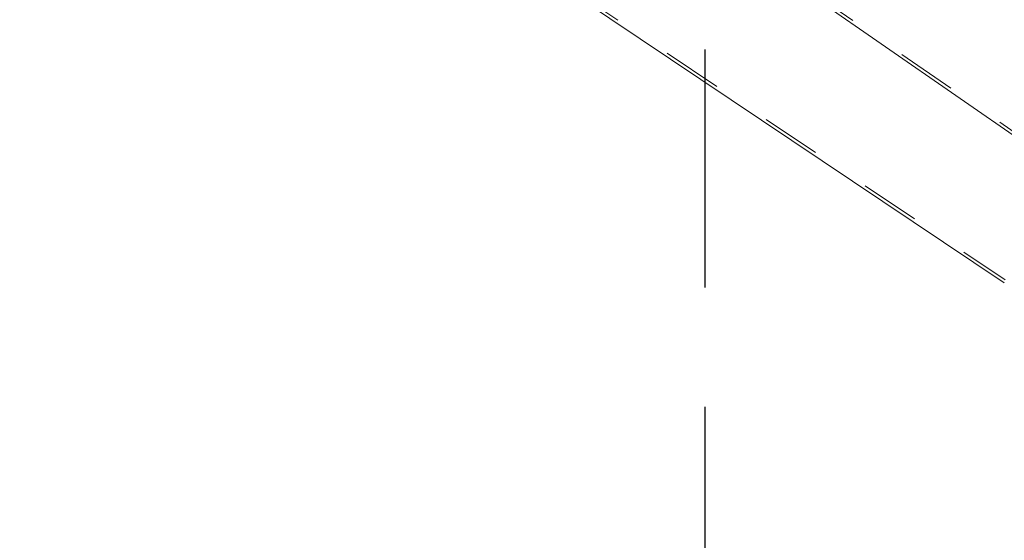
# Model space of a CAD drawing. Header units: metres. Extents: x -31 to 25.9, y -59.6 to 3.
# Tile 12 of 53: x -9.3 to -7.7, y -6 to -5.1. Entities that reach past the tile are written whole.
import ezdxf

# ---------------------------------------------------------------- set-up
doc = ezdxf.new("R2010")
doc.units = ezdxf.units.M
doc.linetypes.add('DASHED', pattern=[0.6, 0.4, -0.2])
doc.linetypes.add('Overhead', pattern=[0.003969, 0.002381, -0.001587])
doc.layers.add('A-ALCAT-LINIES-REFERIDA', color=9, linetype='Continuous', plot=False)
doc.layers.add('S-STRS', color=7, linetype='Continuous', lineweight=15)

msp = doc.modelspace()

# ---------------------------------------------------------------- linework, layer by layer
at = {"layer": 'A-ALCAT-LINIES-REFERIDA', "linetype": 'DASHED'}
msp.add_line((-8.16, -3.35), (-8.16, -11.4), dxfattribs=at)
at = {"layer": 'S-STRS'}
for p, q in [((-9.9719, -3.6818), (-7.5727, -5.3418)), ((-10.2219, -3.8237), (-7.6565, -5.5418))]:
    msp.add_line(p, q, dxfattribs=at)
at = {"layer": 'S-STRS', "linetype": 'Overhead'}
for p, q in [((-9.9669, -3.6792), (-7.5711, -5.3368)), ((-10.2169, -3.821), (-7.655, -5.5368))]:
    msp.add_line(p, q, dxfattribs=at)

doc.saveas('drawing.dxf')
